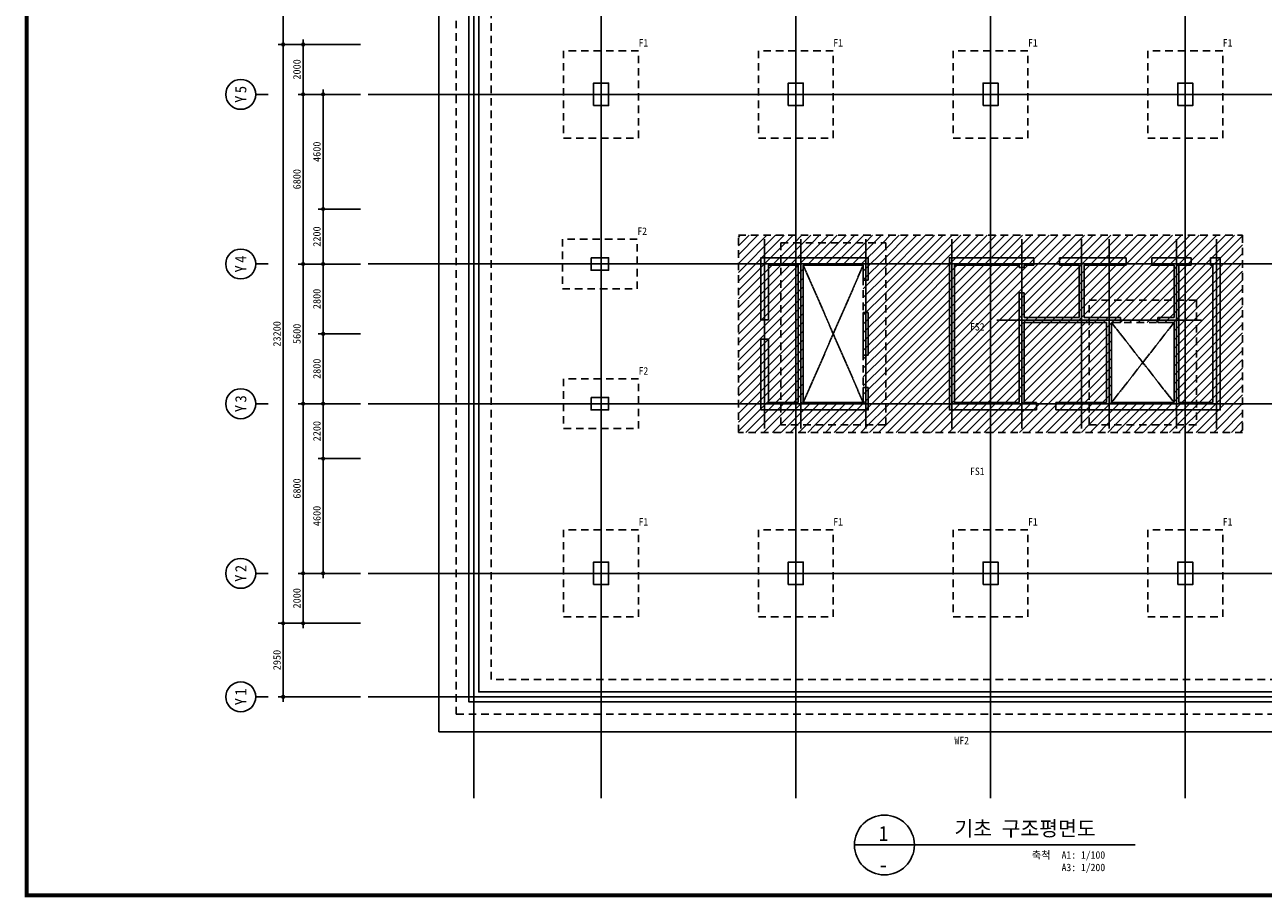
# Model space of a CAD drawing. Header units: millimetres. Extents: x 3445018 to 4174071, y -6064565 to -5122887.
# Tile 33 of 192: x 3671346 to 3720959, y -5765279 to -5730305. Entities that reach past the tile are written whole.
import ezdxf
from ezdxf.enums import TextEntityAlignment as Align

# ---------------------------------------------------------------- set-up
doc = ezdxf.new("R2010")
doc.units = ezdxf.units.MM
doc.header["$MEASUREMENT"] = 0
doc.linetypes.add('CEN', pattern=[66, 60, -2, 2, -2])
doc.linetypes.add('HID', pattern=[5, 3, -2])
doc.layers.get('0').update_dxf_attribs({"linetype": 'CONTINUOUS'})
doc.layers.get('DEFPOINTS').update_dxf_attribs({"linetype": 'CONTINUOUS'})
for name, color, linetype in [('3', 3, 'CONTINUOUS'), ('A_GE_FORM', 7, 'CONTINUOUS'), ('CEN', 13, 'CEN'), ('DI', 1, 'CONTINUOUS'), ('DIM', 7, 'CONTINUOUS'), ('FOOT', 4, 'HID'), ('HATS', 8, 'CONTINUOUS'), ('SHEET_SD', 7, 'CONTINUOUS'), ('SY', 1, 'CONTINUOUS'), ('TE1', 3, 'CONTINUOUS'), ('TE1-F', 5, 'CONTINUOUS'), ('WA1', 2, 'CONTINUOUS')]:
    doc.layers.add(name, color=color, linetype=linetype)
doc.styles.add('GHS', font='txt')
doc.styles.add('HY울릉도 L', font='txt')
doc.styles.add('SDP-S', font='txt')
doc.styles.add('돋움체', font='txt')
doc.dimstyles.new('SMDI-3', dxfattribs={"dimtxt": 3, "dimasz": 1, "dimexe": 2, "dimexo": 3, "dimgap": 1, "dimtad": 1, "dimdsep": 46, "dimtxsty": 'HY울릉도 L', "dimblk": 'Z_DOT', "dimcen": 2.5, "dimdle": 1.5, "dimclrd": 1, "dimclre": 1, "dimclrt": 2, "dimadec": 0, "dimazin": 0, "dimtfac": 1, "dimtix": 1, "dimtmove": 2, "dimatfit": 3, "dimldrblk": 'Z_DOT', "dimfxl": 2, "dimtvp": 1, "dimtolj": 1, "dimtzin": 0, "dimarcsym": 0})
pattern_1 = [(45, (2903455.16, -2463421.46), (-176.776695, 176.776695), [])]

# ---------------------------------------------------------------- blocks, each defined once
blk = doc.blocks.new('sheet _서영')
at = {"layer": 'A_GE_FORM', "const_width": 1.5}
blk.add_lwpolyline([(-361868.49, -1059038.93), (-362670.49, -1059038.93), (-362670.49, -1058483.93), (-361868.49, -1058483.93)], close=True, dxfattribs=at)
blk = doc.blocks.new('Z_DOT')
at = {"layer": 'DIM', "color": 1, "ltscale": 3}
for p, q in [((-2, 0), (2, 0)), ((0, -2), (0, 2))]:
    blk.add_line(p, q, dxfattribs=at)
for radius in [0.5, 0.25]:
    blk.add_circle((0, 0), radius, dxfattribs=at)
blk = doc.blocks.new('*D383')
at = {"layer": 'DEFPOINTS', "color": 0, "ltscale": 3, "transparency": 16777216}
for p in [(3681699, -5731095), (3685099, -5731095), (3685099, -5754295)]:
    blk.add_point(p, dxfattribs=at)
at = {"layer": 'DIM', "color": 1, "lineweight": -2, "ltscale": 3, "transparency": 16777216}
for p, q in [((3684799, -5731095), (3681499, -5731095)), ((3681699, -5754195), (3681699, -5731195)), ((3684799, -5754295), (3681499, -5754295))]:
    blk.add_line(p, q, dxfattribs=at)
at = {"layer": 'DIM', "color": 1, "lineweight": -2, "ltscale": 3, "transparency": 16777216, "xscale": 100, "yscale": 100, "zscale": 100}
for p, rotation in [((3681699, -5731095), 90), ((3681699, -5754295), 270)]:
    blk.add_blockref('Z_DOT', p, dxfattribs=dict(at, rotation=rotation))
at = {"layer": 'DIM', "color": 2, "ltscale": 3, "transparency": 16777216, "insert": (3681449, -5742695), "char_height": 300, "attachment_point": 5, "rotation": 90, "style": 'SDP-S'}
blk.add_mtext('\\A1;23200', dxfattribs=at)
blk = doc.blocks.new('*D384')
at = {"layer": 'DEFPOINTS', "color": 0, "ltscale": 3, "transparency": 16777216}
for p in [(3685099, -5721745), (3681699, -5731095), (3685099, -5731095)]:
    blk.add_point(p, dxfattribs=at)
at = {"layer": 'DIM', "color": 1, "lineweight": -2, "ltscale": 3, "transparency": 16777216}
for p, q in [((3684799, -5721745), (3681499, -5721745)), ((3681699, -5721845), (3681699, -5730995)), ((3684799, -5731095), (3681499, -5731095))]:
    blk.add_line(p, q, dxfattribs=at)
at = {"layer": 'DIM', "color": 1, "lineweight": -2, "ltscale": 3, "transparency": 16777216, "xscale": 100, "yscale": 100, "zscale": 100}
for p, rotation in [((3681699, -5721745), 90), ((3681699, -5731095), 270)]:
    blk.add_blockref('Z_DOT', p, dxfattribs=dict(at, rotation=rotation))
at = {"layer": 'DIM', "color": 2, "ltscale": 3, "transparency": 16777216, "insert": (3681449, -5726420), "char_height": 300, "attachment_point": 5, "rotation": 90, "style": 'SDP-S'}
blk.add_mtext('\\A1;9350', dxfattribs=at)
blk = doc.blocks.new('CCS111')
blk.add_line((0, 8), (0, 3))
blk.add_circle((0, 14), 6)
at = {"color": 3, "style": 'GHS'}
for tag, p in [('X', (-2.45, 14.02)), ('1', (1.44, 14.02))]:
    blk.add_attdef(tag, text='', height=4.5, dxfattribs=at).set_placement(p, align=Align.MIDDLE_CENTER)
blk = doc.blocks.new('*D385')
at = {"layer": 'DEFPOINTS', "color": 0, "ltscale": 3, "transparency": 16777216}
for p in [(3685099, -5731095), (3682499, -5733095), (3685099, -5733095)]:
    blk.add_point(p, dxfattribs=at)
at = {"layer": 'DIM', "color": 1, "lineweight": -2, "ltscale": 3, "transparency": 16777216}
for p, q in [((3684799, -5731095), (3682299, -5731095)), ((3682499, -5731195), (3682499, -5732995)), ((3684799, -5733095), (3682299, -5733095))]:
    blk.add_line(p, q, dxfattribs=at)
at = {"layer": 'DIM', "color": 1, "lineweight": -2, "ltscale": 3, "transparency": 16777216, "xscale": 100, "yscale": 100, "zscale": 100}
for p, rotation in [((3682499, -5731095), 90), ((3682499, -5733095), 270)]:
    blk.add_blockref('Z_DOT', p, dxfattribs=dict(at, rotation=rotation))
at = {"layer": 'DIM', "color": 2, "ltscale": 3, "transparency": 16777216, "insert": (3682249, -5732095), "char_height": 300, "attachment_point": 5, "rotation": 90, "style": 'SDP-S'}
blk.add_mtext('\\A1;2000', dxfattribs=at)
blk = doc.blocks.new('*D386')
at = {"layer": 'DEFPOINTS', "color": 0, "ltscale": 3, "transparency": 16777216}
for p in [(3685099, -5733095), (3682499, -5739895), (3685099, -5739895)]:
    blk.add_point(p, dxfattribs=at)
at = {"layer": 'DIM', "color": 1, "lineweight": -2, "ltscale": 3, "transparency": 16777216}
for p, q in [((3684799, -5733095), (3682299, -5733095)), ((3682499, -5733195), (3682499, -5739795)), ((3684799, -5739895), (3682299, -5739895))]:
    blk.add_line(p, q, dxfattribs=at)
at = {"layer": 'DIM', "color": 1, "lineweight": -2, "ltscale": 3, "transparency": 16777216, "xscale": 100, "yscale": 100, "zscale": 100}
for p, rotation in [((3682499, -5733095), 90), ((3682499, -5739895), 270)]:
    blk.add_blockref('Z_DOT', p, dxfattribs=dict(at, rotation=rotation))
at = {"layer": 'DIM', "color": 2, "ltscale": 3, "transparency": 16777216, "insert": (3682249, -5736495), "char_height": 300, "attachment_point": 5, "rotation": 90, "style": 'SDP-S'}
blk.add_mtext('\\A1;6800', dxfattribs=at)
blk = doc.blocks.new('*D387')
at = {"layer": 'DEFPOINTS', "color": 0, "ltscale": 3, "transparency": 16777216}
for p in [(3685099, -5739895), (3682499, -5745495), (3685099, -5745495)]:
    blk.add_point(p, dxfattribs=at)
at = {"layer": 'DIM', "color": 1, "lineweight": -2, "ltscale": 3, "transparency": 16777216}
for p, q in [((3684799, -5739895), (3682299, -5739895)), ((3682499, -5739995), (3682499, -5745395)), ((3684799, -5745495), (3682299, -5745495))]:
    blk.add_line(p, q, dxfattribs=at)
at = {"layer": 'DIM', "color": 1, "lineweight": -2, "ltscale": 3, "transparency": 16777216, "xscale": 100, "yscale": 100, "zscale": 100}
for p, rotation in [((3682499, -5739895), 90), ((3682499, -5745495), 270)]:
    blk.add_blockref('Z_DOT', p, dxfattribs=dict(at, rotation=rotation))
at = {"layer": 'DIM', "color": 2, "ltscale": 3, "transparency": 16777216, "insert": (3682249, -5742695), "char_height": 300, "attachment_point": 5, "rotation": 90, "style": 'SDP-S'}
blk.add_mtext('\\A1;5600', dxfattribs=at)
blk = doc.blocks.new('*D388')
at = {"layer": 'DEFPOINTS', "color": 0, "ltscale": 3, "transparency": 16777216}
for p in [(3685099, -5745495), (3682499, -5752295), (3685099, -5752295)]:
    blk.add_point(p, dxfattribs=at)
at = {"layer": 'DIM', "color": 1, "lineweight": -2, "ltscale": 3, "transparency": 16777216}
for p, q in [((3684799, -5745495), (3682299, -5745495)), ((3682499, -5745595), (3682499, -5752195)), ((3684799, -5752295), (3682299, -5752295))]:
    blk.add_line(p, q, dxfattribs=at)
at = {"layer": 'DIM', "color": 1, "lineweight": -2, "ltscale": 3, "transparency": 16777216, "xscale": 100, "yscale": 100, "zscale": 100}
for p, rotation in [((3682499, -5745495), 90), ((3682499, -5752295), 270)]:
    blk.add_blockref('Z_DOT', p, dxfattribs=dict(at, rotation=rotation))
at = {"layer": 'DIM', "color": 2, "ltscale": 3, "transparency": 16777216, "insert": (3682249, -5748895), "char_height": 300, "attachment_point": 5, "rotation": 90, "style": 'SDP-S'}
blk.add_mtext('\\A1;6800', dxfattribs=at)
blk = doc.blocks.new('*D389')
at = {"layer": 'DEFPOINTS', "color": 0, "ltscale": 3, "transparency": 16777216}
for p in [(3685099, -5752295), (3682499, -5754295), (3685099, -5754295)]:
    blk.add_point(p, dxfattribs=at)
at = {"layer": 'DIM', "color": 1, "lineweight": -2, "ltscale": 3, "transparency": 16777216}
for p, q in [((3684799, -5752295), (3682299, -5752295)), ((3682499, -5752395), (3682499, -5754195)), ((3684799, -5754295), (3682299, -5754295))]:
    blk.add_line(p, q, dxfattribs=at)
at = {"layer": 'DIM', "color": 1, "lineweight": -2, "ltscale": 3, "transparency": 16777216, "xscale": 100, "yscale": 100, "zscale": 100}
for p, rotation in [((3682499, -5752295), 90), ((3682499, -5754295), 270)]:
    blk.add_blockref('Z_DOT', p, dxfattribs=dict(at, rotation=rotation))
at = {"layer": 'DIM', "color": 2, "ltscale": 3, "transparency": 16777216, "insert": (3682249, -5753295), "char_height": 300, "attachment_point": 5, "rotation": 90, "style": 'SDP-S'}
blk.add_mtext('\\A1;2000', dxfattribs=at)
blk = doc.blocks.new('*D390')
at = {"layer": 'DEFPOINTS', "color": 0, "ltscale": 3, "transparency": 16777216}
for p in [(3685099, -5733095), (3683299, -5737695), (3685099, -5737695)]:
    blk.add_point(p, dxfattribs=at)
at = {"layer": 'DIM', "color": 1, "lineweight": -2, "ltscale": 3, "transparency": 16777216}
for p, q in [((3684799, -5733095), (3683099, -5733095)), ((3683299, -5733195), (3683299, -5737595)), ((3684799, -5737695), (3683099, -5737695))]:
    blk.add_line(p, q, dxfattribs=at)
at = {"layer": 'DIM', "color": 1, "lineweight": -2, "ltscale": 3, "transparency": 16777216, "xscale": 100, "yscale": 100, "zscale": 100}
for p, rotation in [((3683299, -5733095), 90), ((3683299, -5737695), 270)]:
    blk.add_blockref('Z_DOT', p, dxfattribs=dict(at, rotation=rotation))
at = {"layer": 'DIM', "color": 2, "ltscale": 3, "transparency": 16777216, "insert": (3683049, -5735395), "char_height": 300, "attachment_point": 5, "rotation": 90, "style": 'SDP-S'}
blk.add_mtext('\\A1;4600', dxfattribs=at)
blk = doc.blocks.new('*D391')
at = {"layer": 'DEFPOINTS', "color": 0, "ltscale": 3, "transparency": 16777216}
for p in [(3685099, -5737695), (3683299, -5739895), (3685099, -5739895)]:
    blk.add_point(p, dxfattribs=at)
at = {"layer": 'DIM', "color": 1, "lineweight": -2, "ltscale": 3, "transparency": 16777216}
for p, q in [((3684799, -5737695), (3683099, -5737695)), ((3683299, -5737795), (3683299, -5739795)), ((3684799, -5739895), (3683099, -5739895))]:
    blk.add_line(p, q, dxfattribs=at)
at = {"layer": 'DIM', "color": 1, "lineweight": -2, "ltscale": 3, "transparency": 16777216, "xscale": 100, "yscale": 100, "zscale": 100}
for p, rotation in [((3683299, -5737695), 90), ((3683299, -5739895), 270)]:
    blk.add_blockref('Z_DOT', p, dxfattribs=dict(at, rotation=rotation))
at = {"layer": 'DIM', "color": 2, "ltscale": 3, "transparency": 16777216, "insert": (3683049, -5738795), "char_height": 300, "attachment_point": 5, "rotation": 90, "style": 'SDP-S'}
blk.add_mtext('\\A1;2200', dxfattribs=at)
blk = doc.blocks.new('*D392')
at = {"layer": 'DEFPOINTS', "color": 0, "ltscale": 3, "transparency": 16777216}
for p in [(3681699, -5754295), (3685099, -5754295), (3685099, -5757245)]:
    blk.add_point(p, dxfattribs=at)
at = {"layer": 'DIM', "color": 1, "lineweight": -2, "ltscale": 3, "transparency": 16777216}
for p, q in [((3684799, -5754295), (3681499, -5754295)), ((3681699, -5757145), (3681699, -5754395)), ((3684799, -5757245), (3681499, -5757245))]:
    blk.add_line(p, q, dxfattribs=at)
at = {"layer": 'DIM', "color": 1, "lineweight": -2, "ltscale": 3, "transparency": 16777216, "xscale": 100, "yscale": 100, "zscale": 100}
for p, rotation in [((3681699, -5754295), 90), ((3681699, -5757245), 270)]:
    blk.add_blockref('Z_DOT', p, dxfattribs=dict(at, rotation=rotation))
at = {"layer": 'DIM', "color": 2, "ltscale": 3, "transparency": 16777216, "insert": (3681449, -5755770), "char_height": 300, "attachment_point": 5, "rotation": 90, "style": 'SDP-S'}
blk.add_mtext('\\A1;2950', dxfattribs=at)
blk = doc.blocks.new('*D393')
at = {"layer": 'DEFPOINTS', "color": 0, "ltscale": 3, "transparency": 16777216}
for p in [(3683299, -5747695), (3685099, -5747695), (3685099, -5752295)]:
    blk.add_point(p, dxfattribs=at)
at = {"layer": 'DIM', "color": 1, "lineweight": -2, "ltscale": 3, "transparency": 16777216}
for p, q in [((3684799, -5747695), (3683099, -5747695)), ((3683299, -5752195), (3683299, -5747795)), ((3684799, -5752295), (3683099, -5752295))]:
    blk.add_line(p, q, dxfattribs=at)
at = {"layer": 'DIM', "color": 1, "lineweight": -2, "ltscale": 3, "transparency": 16777216, "xscale": 100, "yscale": 100, "zscale": 100}
for p, rotation in [((3683299, -5747695), 90), ((3683299, -5752295), 270)]:
    blk.add_blockref('Z_DOT', p, dxfattribs=dict(at, rotation=rotation))
at = {"layer": 'DIM', "color": 2, "ltscale": 3, "transparency": 16777216, "insert": (3683049, -5749995), "char_height": 300, "attachment_point": 5, "rotation": 90, "style": 'SDP-S'}
blk.add_mtext('\\A1;4600', dxfattribs=at)
blk = doc.blocks.new('*D394')
at = {"layer": 'DEFPOINTS', "color": 0, "ltscale": 3, "transparency": 16777216}
for p in [(3683299, -5745495), (3685099, -5745495), (3685099, -5747695)]:
    blk.add_point(p, dxfattribs=at)
at = {"layer": 'DIM', "color": 1, "lineweight": -2, "ltscale": 3, "transparency": 16777216}
for p, q in [((3684799, -5745495), (3683099, -5745495)), ((3683299, -5747595), (3683299, -5745595)), ((3684799, -5747695), (3683099, -5747695))]:
    blk.add_line(p, q, dxfattribs=at)
at = {"layer": 'DIM', "color": 1, "lineweight": -2, "ltscale": 3, "transparency": 16777216, "xscale": 100, "yscale": 100, "zscale": 100}
for p, rotation in [((3683299, -5745495), 90), ((3683299, -5747695), 270)]:
    blk.add_blockref('Z_DOT', p, dxfattribs=dict(at, rotation=rotation))
at = {"layer": 'DIM', "color": 2, "ltscale": 3, "transparency": 16777216, "insert": (3683049, -5746595), "char_height": 300, "attachment_point": 5, "rotation": 90, "style": 'SDP-S'}
blk.add_mtext('\\A1;2200', dxfattribs=at)
blk = doc.blocks.new('*D395')
at = {"layer": 'DEFPOINTS', "color": 0, "ltscale": 3, "transparency": 16777216}
for p in [(3685099, -5739895), (3683299, -5742695), (3685099, -5742695)]:
    blk.add_point(p, dxfattribs=at)
at = {"layer": 'DIM', "color": 1, "lineweight": -2, "ltscale": 3, "transparency": 16777216}
for p, q in [((3684799, -5739895), (3683099, -5739895)), ((3683299, -5739995), (3683299, -5742595)), ((3684799, -5742695), (3683099, -5742695))]:
    blk.add_line(p, q, dxfattribs=at)
at = {"layer": 'DIM', "color": 1, "lineweight": -2, "ltscale": 3, "transparency": 16777216, "xscale": 100, "yscale": 100, "zscale": 100}
for p, rotation in [((3683299, -5739895), 90), ((3683299, -5742695), 270)]:
    blk.add_blockref('Z_DOT', p, dxfattribs=dict(at, rotation=rotation))
at = {"layer": 'DIM', "color": 2, "ltscale": 3, "transparency": 16777216, "insert": (3683049, -5741295), "char_height": 300, "attachment_point": 5, "rotation": 90, "style": 'SDP-S'}
blk.add_mtext('\\A1;2800', dxfattribs=at)
blk = doc.blocks.new('*D396')
at = {"layer": 'DEFPOINTS', "color": 0, "ltscale": 3, "transparency": 16777216}
for p in [(3685099, -5742695), (3683299, -5745495), (3685099, -5745495)]:
    blk.add_point(p, dxfattribs=at)
at = {"layer": 'DIM', "color": 1, "lineweight": -2, "ltscale": 3, "transparency": 16777216}
for p, q in [((3684799, -5742695), (3683099, -5742695)), ((3683299, -5742795), (3683299, -5745395)), ((3684799, -5745495), (3683099, -5745495))]:
    blk.add_line(p, q, dxfattribs=at)
at = {"layer": 'DIM', "color": 1, "lineweight": -2, "ltscale": 3, "transparency": 16777216, "xscale": 100, "yscale": 100, "zscale": 100}
for p, rotation in [((3683299, -5742695), 90), ((3683299, -5745495), 270)]:
    blk.add_blockref('Z_DOT', p, dxfattribs=dict(at, rotation=rotation))
at = {"layer": 'DIM', "color": 2, "ltscale": 3, "transparency": 16777216, "insert": (3683049, -5744095), "char_height": 300, "attachment_point": 5, "rotation": 90, "style": 'SDP-S'}
blk.add_mtext('\\A1;2800', dxfattribs=at)

msp = doc.modelspace()

# ---------------------------------------------------------------- hatches: boundary and pattern name
at = {"layer": 'HATS', "ltscale": 1000}
h = msp.add_hatch(dxfattribs=at)
h.set_pattern_fill('ANSI31', color=256, scale=2000)
h.set_pattern_definition(pattern_1)
h.paths.add_polyline_path([(3699934.29, -5738744.861), (3699934.29, -5746644.861), (3720134.29, -5746644.861), (3720134.29, -5738744.861)])
h.paths.add_polyline_path([(3705834.29, -5746344.861), (3701634.29, -5746344.861), (3701634.29, -5739044.861), (3705834.29, -5739044.861)], flags=16)
h.paths.add_polyline_path([(3704934.29, -5745444.861), (3702534.29, -5745444.861), (3702534.29, -5739944.861), (3704934.29, -5739944.861)], flags=0)
h.paths.add_polyline_path([(3713984.29, -5741344.861), (3718284.29, -5741344.861), (3718284.29, -5746344.861), (3713984.29, -5746344.861)], flags=16)
h.paths.add_polyline_path([(3714884.29, -5742244.861), (3717384.29, -5742244.861), (3717384.29, -5745444.861), (3714884.29, -5745444.861)], flags=0)
h = msp.add_hatch(dxfattribs=at)
h.set_pattern_fill('ANSI31', color=256, scale=2000)
h.set_pattern_definition(pattern_1)
h.paths.add_polyline_path([(3701634.29, -5746344.861), (3705834.29, -5746344.861), (3705834.29, -5739044.861), (3701634.29, -5739044.861)])
h.paths.add_polyline_path([(3704934.29, -5745444.861), (3702534.29, -5745444.861), (3702534.29, -5739944.861), (3704934.29, -5739944.861)], flags=16)
h.paths.add_polyline_path([(3713984.29, -5746344.861), (3718284.29, -5746344.861), (3718284.29, -5741344.861), (3713984.29, -5741344.861)])
h.paths.add_polyline_path([(3714884.29, -5745444.861), (3717384.29, -5745444.861), (3717384.29, -5742244.861), (3714884.29, -5742244.861)], flags=16)

# ---------------------------------------------------------------- linework, layer by layer
at = {"layer": 'CEN'}
for p, q in [((3689334.29, -5716959.386), (3689334.29, -5761307.826)), ((3694434.29, -5716959.386), (3694434.29, -5761307.826)), ((3702234.29, -5716959.386), (3702234.29, -5761307.826)), ((3710034.29, -5716959.386), (3710034.29, -5761307.826)), ((3717834.29, -5716959.386), (3717834.29, -5761307.826)), ((3685098.874, -5733094.861), (3735957.54, -5733094.861)), ((3700984.29, -5738894.861), (3700984.29, -5746494.861)), ((3702434.29, -5738894.861), (3702434.29, -5746494.861)), ((3705034.29, -5738894.861), (3705034.29, -5746494.861)), ((3708484.29, -5738894.861), (3708484.29, -5746494.861)), ((3711284.29, -5738894.861), (3711284.29, -5746494.861)), ((3713684.29, -5738894.861), (3713684.29, -5746494.861)), ((3714784.29, -5738894.861), (3714784.29, -5746494.861)), ((3717484.29, -5738894.861), (3717484.29, -5746494.861)), ((3719084.29, -5738894.861), (3719084.29, -5746494.861)), ((3685098.874, -5739894.861), (3735957.54, -5739894.861)), ((3702534.29, -5739944.861), (3704934.29, -5745444.861)), ((3702534.29, -5745444.861), (3704934.29, -5739944.861)), ((3710284.29, -5742144.861), (3718484.29, -5742144.861)), ((3717384.29, -5742244.861), (3714884.29, -5745444.861)), ((3714884.29, -5742244.861), (3717384.29, -5745444.861)), ((3685098.874, -5745494.861), (3735957.54, -5745494.861)), ((3685098.874, -5752294.861), (3735957.54, -5752294.861)), ((3685098.874, -5757244.861), (3735957.54, -5757244.861))]:
    msp.add_line(p, q, dxfattribs=at)
at = {"layer": 'FOOT', "ltscale": 100}
for points in [[(3724834.29, -5727444.861), (3731434.29, -5727444.861), (3731434.29, -5757944.861), (3688634.29, -5757944.861), (3688634.29, -5727444.861), (3693734.29, -5727444.861)], [(3724834.29, -5727444.861), (3724834.29, -5728844.861), (3730034.29, -5728844.861), (3730034.29, -5756544.861), (3690034.29, -5756544.861), (3690034.29, -5728844.861), (3718134.29, -5728844.861)]]:
    msp.add_lwpolyline(points, dxfattribs=at)
for points in [[(3692934.29, -5734844.863), (3695934.29, -5734844.863), (3695934.29, -5731344.863), (3692934.29, -5731344.863)], [(3700734.29, -5734844.862), (3703734.29, -5734844.862), (3703734.29, -5731344.862), (3700734.29, -5731344.862)], [(3708534.29, -5734844.862), (3711534.29, -5734844.862), (3711534.29, -5731344.862), (3708534.29, -5731344.862)], [(3716334.29, -5734844.862), (3719334.29, -5734844.862), (3719334.29, -5731344.862), (3716334.29, -5731344.862)], [(3692884.29, -5740894.861), (3695884.29, -5740894.861), (3695884.29, -5738894.861), (3692884.29, -5738894.861)], [(3699934.29, -5738744.861), (3720134.29, -5738744.861), (3720134.29, -5746644.861), (3699934.29, -5746644.861)], [(3701634.29, -5739044.861), (3705834.29, -5739044.861), (3705834.29, -5746344.861), (3701634.29, -5746344.861)], [(3702534.29, -5739944.861), (3704934.29, -5739944.861), (3704934.29, -5745444.861), (3702534.29, -5745444.861)], [(3713984.29, -5741344.861), (3718284.29, -5741344.861), (3718284.29, -5746344.861), (3713984.29, -5746344.861)], [(3714884.29, -5742244.861), (3717384.29, -5742244.861), (3717384.29, -5745444.861), (3714884.29, -5745444.861)], [(3692934.29, -5746494.861), (3695934.29, -5746494.861), (3695934.29, -5744494.861), (3692934.29, -5744494.861)], [(3692934.29, -5754044.862), (3695934.29, -5754044.862), (3695934.29, -5750544.862), (3692934.29, -5750544.862)], [(3700734.29, -5754044.862), (3703734.29, -5754044.862), (3703734.29, -5750544.862), (3700734.29, -5750544.862)], [(3708534.29, -5754044.863), (3711534.29, -5754044.863), (3711534.29, -5750544.863), (3708534.29, -5750544.863)], [(3716334.29, -5754044.862), (3719334.29, -5754044.862), (3719334.29, -5750544.862), (3716334.29, -5750544.862)]]:
    msp.add_lwpolyline(points, close=True, dxfattribs=at)
at = {"layer": 'SY'}
msp.add_line((3704582.551, -5763184.339), (3715828.719, -5763184.339), dxfattribs=at)
at = {"layer": 'SY', "ltscale": 1000}
msp.add_lwpolyline([(3724834.29, -5727444.861), (3725534.29, -5726744.861), (3732134.29, -5726744.861), (3732134.29, -5758644.861), (3687934.29, -5758644.861), (3687934.29, -5726744.861), (3693034.29, -5726744.861), (3693734.29, -5727444.861)], dxfattribs=at)
at = {"layer": 'SY'}
msp.add_circle((3705782.551, -5763184.339), 1200, dxfattribs=at)
at = {"layer": 'WA1'}
for p, q in [((3702334.29, -5739944.861), (3702334.29, -5745444.861)), ((3702534.29, -5739944.861), (3702534.29, -5745444.861)), ((3711184.29, -5739944.861), (3711184.29, -5740034.861)), ((3711184.29, -5740034.861), (3711384.29, -5740034.861)), ((3711384.29, -5739944.861), (3711384.29, -5740034.861)), ((3711774.29, -5739944.861), (3711774.29, -5739644.861)), ((3712794.29, -5739944.861), (3712794.29, -5739644.861)), ((3713584.29, -5739944.861), (3713584.29, -5742044.861)), ((3713784.29, -5739944.861), (3713784.29, -5742044.861)), ((3715474.29, -5739944.861), (3715474.29, -5739644.861)), ((3716494.29, -5739944.861), (3716494.29, -5739644.861)), ((3717384.29, -5739944.861), (3717384.29, -5742044.861)), ((3717584.29, -5739944.861), (3717584.29, -5745444.861)), ((3718074.29, -5739644.861), (3718074.29, -5739944.861)), ((3718844.29, -5739644.861), (3718844.29, -5739944.861)), ((3704934.29, -5740544.861), (3705134.29, -5740544.861)), ((3711184.29, -5741054.861), (3711184.29, -5745444.861)), ((3711184.29, -5741054.861), (3711384.29, -5741054.861)), ((3711384.29, -5741054.861), (3711384.29, -5742044.861)), ((3705134.29, -5741844.861), (3704934.29, -5741844.861)), ((3711384.29, -5742044.861), (3713584.29, -5742044.861)), ((3713784.29, -5742044.861), (3715234.542, -5742044.861)), ((3715234.542, -5742044.861), (3715234.542, -5742244.863)), ((3716734.542, -5742044.861), (3717384.29, -5742044.861)), ((3716734.542, -5742044.861), (3716734.542, -5742244.861)), ((3700834.29, -5742134.861), (3701134.29, -5742134.861)), ((3711384.29, -5742244.861), (3711384.29, -5745444.861)), ((3711384.29, -5742244.861), (3714684.29, -5742244.861)), ((3714684.29, -5742244.861), (3714684.29, -5745444.861)), ((3714884.29, -5742244.861), (3714884.29, -5745444.861)), ((3714884.29, -5742244.861), (3715234.542, -5742244.861)), ((3716734.542, -5742244.861), (3717384.29, -5742244.861)), ((3717384.29, -5742244.861), (3717384.29, -5745444.861)), ((3700834.29, -5742904.861), (3701134.29, -5742904.861)), ((3704934.29, -5743544.861), (3705134.29, -5743544.861)), ((3705134.29, -5744844.861), (3704934.29, -5744844.861)), ((3711874.29, -5745744.861), (3711874.29, -5745444.861)), ((3712644.29, -5745744.861), (3712644.29, -5745444.861))]:
    msp.add_line(p, q, dxfattribs=at)
for points in [[(3725634.29, -5727944.861), (3730934.29, -5727944.861), (3730934.29, -5757444.861), (3689134.29, -5757444.861), (3689134.29, -5727944.861), (3694234.29, -5727944.861)], [(3725334.29, -5728344.861), (3730534.29, -5728344.861), (3730534.29, -5757044.861), (3689534.29, -5757044.861), (3689534.29, -5728344.861), (3718134.29, -5728344.861)], [(3700834.29, -5742134.861), (3700834.29, -5739644.861), (3705134.29, -5739644.861), (3705134.29, -5740544.861)], [(3701134.29, -5742134.861), (3701134.29, -5739944.861), (3702334.29, -5739944.861)], [(3702534.29, -5739944.861), (3704934.29, -5739944.861), (3704934.29, -5740544.861)], [(3711874.29, -5745744.861), (3708384.29, -5745744.861), (3708384.29, -5739644.861), (3711774.29, -5739644.861)], [(3711184.29, -5745444.861), (3708584.29, -5745444.861), (3708584.29, -5739944.861), (3711184.29, -5739944.861)], [(3711384.29, -5739944.861), (3711774.29, -5739944.861)], [(3718844.29, -5739644.861), (3719234.29, -5739644.861), (3719234.29, -5745744.861), (3712644.29, -5745744.861)], [(3712794.29, -5739644.861), (3715474.29, -5739644.861)], [(3712794.29, -5739944.861), (3713584.29, -5739944.861)], [(3713784.29, -5739944.861), (3715474.29, -5739944.861)], [(3716494.29, -5739644.861), (3718074.29, -5739644.861)], [(3716494.29, -5739944.861), (3717384.29, -5739944.861)], [(3717584.29, -5739944.861), (3718074.29, -5739944.861)], [(3718844.29, -5739944.861), (3718934.29, -5739944.861), (3718934.29, -5745444.861), (3717584.29, -5745444.861)], [(3704934.29, -5741844.861), (3704934.29, -5743544.861)], [(3705134.29, -5741844.861), (3705134.29, -5743544.861)], [(3705134.29, -5744844.861), (3705134.29, -5745744.861), (3700834.29, -5745744.861), (3700834.29, -5742904.861)], [(3702334.29, -5745444.861), (3701134.29, -5745444.861), (3701134.29, -5742904.861)], [(3704934.29, -5744844.861), (3704934.29, -5745444.861), (3702534.29, -5745444.861)], [(3711874.29, -5745444.861), (3711384.29, -5745444.861)], [(3714684.29, -5745444.861), (3712644.29, -5745444.861)], [(3717384.29, -5745444.861), (3714884.29, -5745444.861)]]:
    msp.add_lwpolyline(points, dxfattribs=at)
for points in [[(3694134.29, -5733544.861), (3694734.29, -5733544.861), (3694734.29, -5732644.861), (3694134.29, -5732644.861)], [(3701934.29, -5733544.861), (3702534.29, -5733544.861), (3702534.29, -5732644.861), (3701934.29, -5732644.861)], [(3709734.29, -5733544.861), (3710334.29, -5733544.861), (3710334.29, -5732644.861), (3709734.29, -5732644.861)], [(3717534.29, -5733544.861), (3718134.29, -5733544.861), (3718134.29, -5732644.861), (3717534.29, -5732644.861)], [(3694034.29, -5739644.861), (3694034.29, -5740144.861), (3694734.29, -5740144.861), (3694734.29, -5739644.861)], [(3694034.29, -5745244.861), (3694034.29, -5745744.861), (3694734.29, -5745744.861), (3694734.29, -5745244.861)], [(3694134.29, -5752744.861), (3694734.29, -5752744.861), (3694734.29, -5751844.861), (3694134.29, -5751844.861)], [(3701934.29, -5752744.861), (3702534.29, -5752744.861), (3702534.29, -5751844.861), (3701934.29, -5751844.861)], [(3709734.29, -5752744.861), (3710334.29, -5752744.861), (3710334.29, -5751844.861), (3709734.29, -5751844.861)], [(3717534.29, -5752744.861), (3718134.29, -5752744.861), (3718134.29, -5751844.861), (3717534.29, -5751844.861)]]:
    msp.add_lwpolyline(points, close=True, dxfattribs=at)

# ---------------------------------------------------------------- block references
at = {"layer": '3', "xscale": 100, "yscale": 100, "zscale": 100}
msp.add_blockref('sheet _서영', (39938470.4, 100138689.784), dxfattribs=at)
at = {"layer": 'DI'}
ref = msp.add_blockref('CCS111', (3681398.874, -5733094.861), dxfattribs=dict(at, xscale=100, yscale=100, zscale=100, rotation=90))
ref.add_attrib('1', '5', dxfattribs={"layer": '0', "color": 3, "height": 450, "rotation": 90, "style": '돋움체'}).set_placement((3679998.079, -5732901.112), align=Align.MIDDLE_CENTER)
ref.add_attrib('X', 'Y', dxfattribs={"layer": '0', "color": 3, "height": 450, "rotation": 90, "style": '돋움체'}).set_placement((3679997.083, -5733290.066), align=Align.MIDDLE_CENTER)
ref = msp.add_blockref('CCS111', (3681398.874, -5739894.861), dxfattribs=dict(at, xscale=100, yscale=100, zscale=100, rotation=90))
ref.add_attrib('1', '4', dxfattribs={"layer": '0', "color": 3, "height": 450, "rotation": 90, "style": '돋움체'}).set_placement((3679998.079, -5739701.112), align=Align.MIDDLE_CENTER)
ref.add_attrib('X', 'Y', dxfattribs={"layer": '0', "color": 3, "height": 450, "rotation": 90, "style": '돋움체'}).set_placement((3679997.083, -5740090.066), align=Align.MIDDLE_CENTER)
ref = msp.add_blockref('CCS111', (3681398.874, -5745494.861), dxfattribs=dict(at, xscale=100, yscale=100, zscale=100, rotation=90))
ref.add_attrib('1', '3', dxfattribs={"layer": '0', "color": 3, "height": 450, "rotation": 90, "style": '돋움체'}).set_placement((3679998.079, -5745301.112), align=Align.MIDDLE_CENTER)
ref.add_attrib('X', 'Y', dxfattribs={"layer": '0', "color": 3, "height": 450, "rotation": 90, "style": '돋움체'}).set_placement((3679997.083, -5745690.066), align=Align.MIDDLE_CENTER)
ref = msp.add_blockref('CCS111', (3681398.874, -5752294.861), dxfattribs=dict(at, xscale=100, yscale=100, zscale=100, rotation=90))
ref.add_attrib('1', '2', dxfattribs={"layer": '0', "color": 3, "height": 450, "rotation": 90, "style": '돋움체'}).set_placement((3679998.079, -5752101.112), align=Align.MIDDLE_CENTER)
ref.add_attrib('X', 'Y', dxfattribs={"layer": '0', "color": 3, "height": 450, "rotation": 90, "style": '돋움체'}).set_placement((3679997.083, -5752490.066), align=Align.MIDDLE_CENTER)
ref = msp.add_blockref('CCS111', (3681398.874, -5757244.861), dxfattribs=dict(at, xscale=100, yscale=100, zscale=100, rotation=90))
ref.add_attrib('1', '1', dxfattribs={"layer": '0', "color": 3, "height": 450, "rotation": 90, "style": '돋움체'}).set_placement((3679998.079, -5757051.112), align=Align.MIDDLE_CENTER)
ref.add_attrib('X', 'Y', dxfattribs={"layer": '0', "color": 3, "height": 450, "rotation": 90, "style": '돋움체'}).set_placement((3679997.083, -5757440.066), align=Align.MIDDLE_CENTER)

# ---------------------------------------------------------------- texts
at = {"layer": 'SHEET_SD', "color": 3, "style": '돋움체'}
for s, p in [('1', (3705746.968, -5762717.674)), ('-', (3705741.475, -5763978.248))]:
    msp.add_text(s, height=600, dxfattribs=at).set_placement(p, align=Align.MIDDLE)
at = {"layer": 'TE1', "linetype": 'Continuous', "style": '돋움체'}
msp.add_text('기초 구조평면도', height=600, dxfattribs=at).set_placement((3708587.246, -5763002.93), align=Align.BOTTOM_LEFT)
for s, p in [('축척', (3712437.63, -5763822.789)), ('A1: 1/100', (3714626.332, -5763822.789)), ('A3: 1/200', (3714626.332, -5764322.789))]:
    msp.add_text(s, height=300, dxfattribs=at).set_placement(p, align=Align.BOTTOM_RIGHT)
at = {"layer": 'TE1-F', "style": '돋움체'}
for s, p in [('F1', (3695935.237, -5731179.985)), ('F1', (3703735.237, -5731179.984)), ('F1', (3711535.237, -5731179.984)), ('F1', (3719335.237, -5731179.985)), ('F2', (3695885.237, -5738729.984)), ('FS2', (3709214.118, -5742561.274)), ('F2', (3695935.237, -5744329.984)), ('FS1', (3709214.118, -5748354.46)), ('F1', (3695935.237, -5750379.984)), ('F1', (3703735.237, -5750379.984)), ('F1', (3711535.237, -5750379.985)), ('F1', (3719335.237, -5750379.984)), ('WF2', (3708589.716, -5759147.203))]:
    msp.add_text(s, height=300, dxfattribs=at).set_placement(p)

# ---------------------------------------------------------------- dimensions: what is measured, and where the dimension line sits
at = {"layer": 'DIM', "ltscale": 3}
for base, p1, p2, angle, picture, middle in [((3681698.874, -5731094.861), (3685098.874, -5721744.861), (3685098.874, -5731094.861), 90, '*D384', (3681448.671, -5726419.861)), ((3681698.874, -5731094.861), (3685098.874, -5754294.861), (3685098.874, -5731094.861), 90, '*D383', (3681448.671, -5742694.861)), ((3682498.874, -5733094.861), (3685098.874, -5731094.861), (3685098.874, -5733094.861), 90, '*D385', (3682248.671, -5732094.861)), ((3682498.874, -5739894.861), (3685098.874, -5733094.861), (3685098.874, -5739894.861), 90, '*D386', (3682248.671, -5736494.861)), ((3683298.916, -5737694.861), (3685098.874, -5733094.861), (3685098.874, -5737694.861), 90, '*D390', (3683048.713, -5735394.861)), ((3683298.916, -5739894.861), (3685098.874, -5737694.861), (3685098.874, -5739894.861), 90, '*D391', (3683048.713, -5738794.861)), ((3682498.874, -5745494.861), (3685098.874, -5739894.861), (3685098.874, -5745494.861), 90, '*D387', (3682248.671, -5742694.861)), ((3683298.916, -5742694.861), (3685098.874, -5739894.861), (3685098.874, -5742694.861), 90, '*D395', (3683048.713, -5741294.861)), ((3683298.916, -5745494.861), (3685098.874, -5742694.861), (3685098.874, -5745494.861), 90, '*D396', (3683048.713, -5744094.861)), ((3682498.874, -5752294.861), (3685098.874, -5745494.861), (3685098.874, -5752294.861), 90, '*D388', (3682248.671, -5748894.861)), ((3683298.916, -5745494.861), (3685098.874, -5747694.861), (3685098.874, -5745494.861), 270, '*D394', (3683048.713, -5746594.861)), ((3683298.916, -5747694.861), (3685098.874, -5752294.861), (3685098.874, -5747694.861), 270, '*D393', (3683048.713, -5749994.861)), ((3682498.874, -5754294.861), (3685098.874, -5752294.861), (3685098.874, -5754294.861), 90, '*D389', (3682248.671, -5753294.861)), ((3681698.874, -5754294.861), (3685098.874, -5757244.861), (3685098.874, -5754294.861), 270, '*D392', (3681448.671, -5755769.861))]:
    dim = msp.add_linear_dim(base=base, p1=p1, p2=p2, angle=angle, dimstyle='SMDI-3', override={"dimscale": 100, "dimtxsty": 'SDP-S'}, dxfattribs=at)
    dim.commit()
    dim.dimension.update_dxf_attribs({"geometry": picture, "text_midpoint": middle})

doc.saveas('drawing.dxf')
